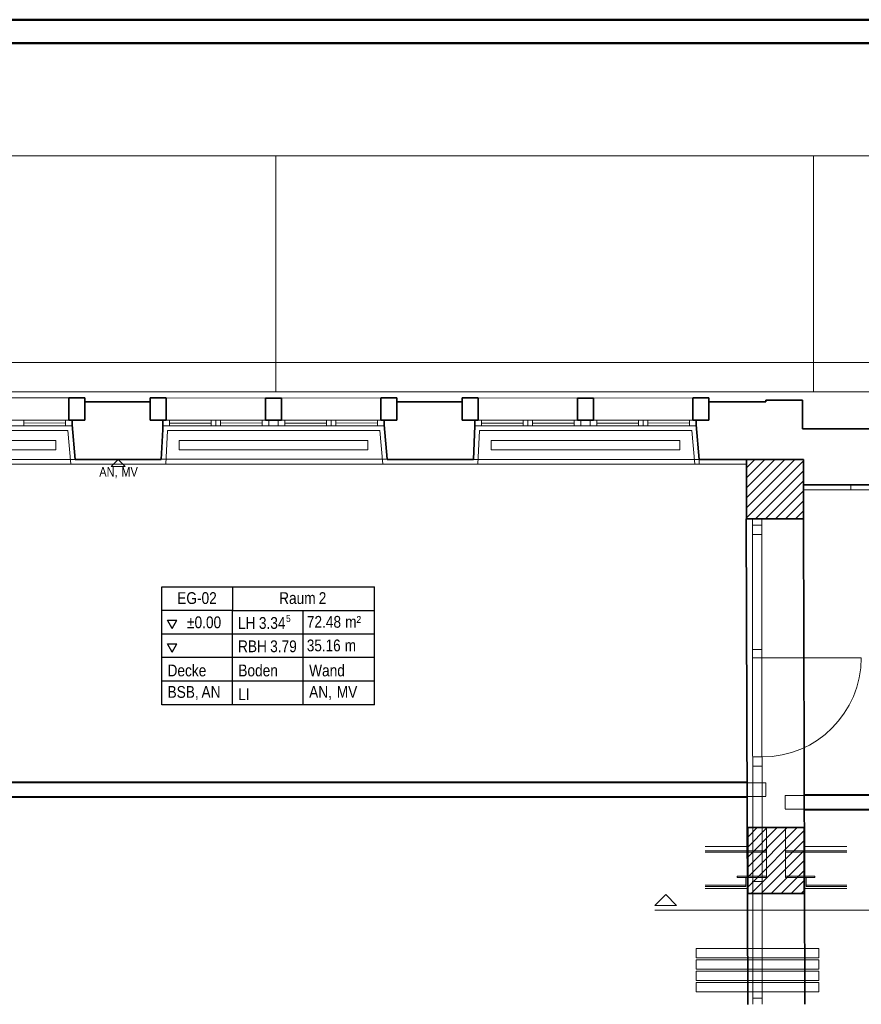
# Model space of a CAD drawing. Extents: x -357 to 533, y -64 to 530.
# Tile 119 of 135: x -156 to 22, y 322 to 530. Entities that reach past the tile are written whole.
import ezdxf
from ezdxf.lldxf.tags import DXFTag

# ---------------------------------------------------------------- set-up
doc = ezdxf.new("R2010")
doc.units = 0
doc.layers.get('0').update_dxf_attribs({"lineweight": 35})
for name, color, linetype, lineweight in [('5_EG-AUSBAU', 7, 'Continuous', 25), ('5_EG-BESTAND', 7, 'Continuous', 25), ('5_EG-DURCHBRÜCHE', 7, 'Continuous', 25), ('5_EG-HLSE', 7, 'Continuous', 25), ('5_EG-NEU', 7, 'Continuous', 25), ('5_EG-RAUM', 7, 'Continuous', 25), ('5_EG-SCHNITT BETONRAHMEN', 7, 'Continuous', 25), ('5_EG-SCHRAFF-FILL', 7, 'Continuous', 25), ('5_EG-STATIK', 7, 'Continuous', 25), ('5_EG-WANDFLÄCHENMATERIAL', 7, 'Continuous', 25)]:
    doc.layers.add(name, color=color, linetype=linetype, lineweight=lineweight)
doc.layers.add('Rahmen', color=7, linetype='Continuous', lineweight=35, true_color=0x009900)
doc.styles.get("Standard").update_dxf_attribs({"font": 'arial.ttf'})
tags = doc.linetypes.add('ALL_S14', pattern=[0.002, 0.001, -0.001]).pattern_tags.tags
tags[6:7] = [DXFTag(74, 4), DXFTag(75, 0), DXFTag(340, '0'), DXFTag(46, 1.0), DXFTag(50, 0.0), DXFTag(44, 0.0), DXFTag(45, 0.0)]
tags[4:5] = [DXFTag(74, 4), DXFTag(75, 0), DXFTag(340, '0'), DXFTag(46, 1.0), DXFTag(50, 0.0), DXFTag(44, 0.0), DXFTag(45, 0.0)]
tags = doc.linetypes.add('ALL_S16', pattern=[0.0005, 0, -0.0005]).pattern_tags.tags
tags[6:7] = [DXFTag(74, 4), DXFTag(75, 0), DXFTag(340, '0'), DXFTag(46, 1.0), DXFTag(50, 0.0), DXFTag(44, 0.0), DXFTag(45, 0.0)]
tags[4:5] = [DXFTag(74, 4), DXFTag(75, 0), DXFTag(340, '0'), DXFTag(46, 1.0), DXFTag(50, 0.0), DXFTag(44, 0.0), DXFTag(45, 0.0)]
tags = doc.linetypes.add('PUNKT2_S9', pattern=[0.0005, 0, -0.0005]).pattern_tags.tags
tags[6:7] = [DXFTag(74, 4), DXFTag(75, 0), DXFTag(340, '0'), DXFTag(46, 1.0), DXFTag(50, 0.0), DXFTag(44, 0.0), DXFTag(45, 0.0)]
tags[4:5] = [DXFTag(74, 4), DXFTag(75, 0), DXFTag(340, '0'), DXFTag(46, 1.0), DXFTag(50, 0.0), DXFTag(44, 0.0), DXFTag(45, 0.0)]
tags = doc.linetypes.add('STRICHPUNKT2_S5', pattern=[0.01, 0.008, -0.001, 0, -0.001]).pattern_tags.tags
tags[10:11] = [DXFTag(74, 4), DXFTag(75, 0), DXFTag(340, '0'), DXFTag(46, 1.0), DXFTag(50, 0.0), DXFTag(44, 0.0), DXFTag(45, 0.0)]
tags[8:9] = [DXFTag(74, 4), DXFTag(75, 0), DXFTag(340, '0'), DXFTag(46, 1.0), DXFTag(50, 0.0), DXFTag(44, 0.0), DXFTag(45, 0.0)]
tags[6:7] = [DXFTag(74, 4), DXFTag(75, 0), DXFTag(340, '0'), DXFTag(46, 1.0), DXFTag(50, 0.0), DXFTag(44, 0.0), DXFTag(45, 0.0)]
tags[4:5] = [DXFTag(74, 4), DXFTag(75, 0), DXFTag(340, '0'), DXFTag(46, 1.0), DXFTag(50, 0.0), DXFTag(44, 0.0), DXFTag(45, 0.0)]
tags = doc.linetypes.add('VERDECKT2_S2', pattern=[0.0027, 0.002, -0.0007]).pattern_tags.tags
tags[6:7] = [DXFTag(74, 4), DXFTag(75, 0), DXFTag(340, '0'), DXFTag(46, 1.0), DXFTag(50, 0.0), DXFTag(44, 0.0), DXFTag(45, 0.0)]
tags[4:5] = [DXFTag(74, 4), DXFTag(75, 0), DXFTag(340, '0'), DXFTag(46, 1.0), DXFTag(50, 0.0), DXFTag(44, 0.0), DXFTag(45, 0.0)]

# ---------------------------------------------------------------- blocks, each defined once
blk = doc.blocks.new('Referenz-A06HSW74NL', base_point=(-327.48, -41.15))
at = {"layer": '5_EG-AUSBAU', "color": 0, "lineweight": 13}
for p, q in [((-190.95, 443.07), (-145.95, 443.08)), ((-145.95, 443.08), (-145.31, 435.93)), ((-125.17, 435.93), (-124.84, 443.07)), ((-124.84, 443.07), (-79.84, 443.08)), ((-79.84, 443.08), (-79.2, 435.93)), ((-58.74, 443.07), (-59.06, 435.93)), ((-58.74, 443.07), (-13.73, 443.08)), ((-13.73, 443.08), (-13.09, 435.93)), ((-191.28, 435.93), (-145.31, 435.93)), ((-145.31, 435.93), (-124.3, 435.93)), ((-124.3, 435.93), (-79.2, 435.93)), ((-79.2, 435.93), (-59.06, 435.93)), ((-59.06, 435.93), (-12.17, 435.93)), ((19.94, 430.52), (42.84, 430.51))]:
    blk.add_line(p, q, dxfattribs=at)
at = {"layer": '5_EG-BESTAND', "color": 0, "linetype": 'PUNKT2_S9', "lineweight": 13, "ltscale": 0.13}
for p, q in [((-215.77, 501.3), (-101.85, 501.3)), ((-101.85, 501.3), (-101.85, 451.3)), ((-101.85, 501.3), (12.06, 501.3)), ((-101.85, 451.3), (-101.85, 501.3)), ((12.06, 501.3), (12.06, 451.3)), ((12.06, 501.3), (125.98, 501.3)), ((12.06, 451.3), (12.06, 501.3)), ((-221.52, 457.47), (175.09, 457.47)), ((-101.85, 451.3), (-215.77, 451.3)), ((12.06, 451.3), (-101.85, 451.3)), ((125.98, 451.3), (12.06, 451.3)), ((-192.23, 436.93), (-144.38, 436.93)), ((-126.14, 436.97), (-78.29, 436.97)), ((-60.02, 436.93), (-12.17, 436.93))]:
    blk.add_line(p, q, dxfattribs=at)
at = {"layer": '5_EG-BESTAND', "color": 0, "lineweight": 13}
for p, q in [((-190.86, 449.97), (-146.11, 449.97)), ((-146.11, 449.97), (-145.73, 449.97)), ((-125.11, 449.97), (-104.07, 449.96)), ((-100.67, 449.96), (-79.63, 449.97)), ((-59, 449.97), (-37.96, 449.96)), ((-34.56, 449.96), (-13.52, 449.97))]:
    blk.add_line(p, q, dxfattribs=at)
at = {"layer": '5_EG-BESTAND', "color": 0, "lineweight": 18}
for p, q in [((-145.73, 449.97), (-145.73, 445.24)), ((-145.73, 445.24), (-145.03, 445.24))]:
    blk.add_line(p, q, dxfattribs=at)
at = {"layer": '5_EG-BESTAND', "color": 0, "lineweight": 35}
for p, q in [((-145.73, 449.97), (-142.33, 449.97)), ((-145.73, 445.24), (-145.73, 449.97)), ((-142.33, 449.97), (-142.33, 445.24)), ((-128.51, 449.14), (-142.33, 449.14)), ((-142.33, 449.14), (-142.33, 445.24)), ((-128.51, 449.97), (-125.11, 449.97)), ((-128.51, 445.23), (-128.51, 449.97)), ((-128.51, 445.23), (-128.51, 449.14)), ((-125.11, 449.97), (-125.11, 445.23)), ((-104.07, 449.96), (-100.67, 449.96)), ((-104.07, 445.23), (-104.07, 449.96)), ((-100.67, 449.96), (-100.67, 445.23)), ((-79.63, 449.97), (-76.23, 449.97)), ((-79.63, 445.24), (-79.63, 449.97)), ((-76.23, 449.97), (-76.23, 445.24)), ((-62.4, 449.14), (-76.23, 449.14)), ((-76.23, 449.14), (-76.23, 445.24)), ((-62.4, 449.97), (-59, 449.97)), ((-62.4, 445.23), (-62.4, 449.97)), ((-62.4, 445.23), (-62.4, 449.14)), ((-59, 449.97), (-59, 445.23)), ((-37.96, 449.96), (-34.56, 449.96)), ((-37.96, 445.23), (-37.96, 449.96)), ((-34.56, 449.96), (-34.56, 445.23)), ((-13.52, 449.97), (-10.12, 449.97)), ((-13.52, 445.24), (-13.52, 449.97)), ((-10.12, 449.97), (-10.12, 445.24)), ((1.93, 449.13), (-10.12, 449.13)), ((-10.12, 449.13), (-10.12, 445.24)), ((2.34, 449.48), (1.93, 449.48)), ((1.93, 449.48), (1.93, 449.13)), ((9.73, 449.47), (2.34, 449.47)), ((9.73, 443.45), (9.73, 449.47)), ((-142.33, 445.24), (-145.73, 445.24)), ((-142.33, 445.24), (-145.03, 445.24)), ((-145.03, 445.24), (-145.03, 444.3)), ((-125.81, 445.23), (-128.51, 445.23)), ((-125.11, 445.23), (-128.51, 445.23)), ((-125.83, 443.26), (-125.81, 444.83)), ((-125.81, 444.83), (-125.81, 445.23)), ((-100.67, 445.23), (-104.07, 445.23)), ((-76.23, 445.24), (-79.63, 445.24)), ((-76.23, 445.24), (-78.93, 445.24)), ((-78.93, 445.24), (-78.93, 444.75)), ((-78.93, 444.75), (-78.93, 444.3)), ((-59.7, 445.23), (-62.4, 445.23)), ((-59, 445.23), (-62.4, 445.23)), ((-59.7, 444.07), (-59.7, 445.23)), ((-34.56, 445.23), (-37.96, 445.23)), ((-10.12, 445.24), (-13.52, 445.24)), ((-10.12, 445.24), (-12.82, 445.24)), ((-12.82, 445.24), (-12.82, 444.3)), ((-145.03, 444.3), (-144.39, 436.93)), ((-126.13, 436.93), (-125.83, 443.26)), ((-78.93, 444.3), (-78.29, 436.97)), ((-60.02, 436.93), (-59.69, 444.07)), ((-12.82, 444.3), (-12.18, 436.93)), ((39.87, 443.45), (9.73, 443.45)), ((-144.39, 436.93), (-126.13, 436.93)), ((-78.29, 436.97), (-78.29, 436.93)), ((-78.29, 436.93), (-60.02, 436.93)), ((-12.18, 436.93), (-2.2, 436.93)), ((9.94, 431.53), (41.32, 431.53))]:
    blk.add_line(p, q, dxfattribs=at)
at = {"layer": '5_EG-BESTAND', "color": 0, "linetype": 'ALL_S14', "lineweight": 13, "ltscale": 0.13}
for p, q in [((-201.68, 368.43), (1.95, 368.43)), ((-201.68, 365.53), (1.95, 365.53)), ((150.29, 365.75), (6.02, 365.75)), ((150.29, 362.85), (6.02, 362.85))]:
    blk.add_line(p, q, dxfattribs=at)
at = {"layer": '5_EG-DURCHBRÜCHE', "color": 0, "linetype": 'ALL_S14', "lineweight": 13, "ltscale": 0.13}
for p, q in [((1.95, 365.63), (1.95, 368.43)), ((6.02, 362.95), (6.02, 365.75))]:
    blk.add_line(p, q, dxfattribs=at)
at = {"layer": '5_EG-HLSE', "color": 0, "linetype": 'ALL_S14', "lineweight": 13, "ltscale": 0.13}
for p, q in [((-188.47, 440.96), (-148.47, 440.96)), ((-148.47, 440.96), (-148.47, 438.96)), ((-148.47, 440.96), (-148.47, 440.96)), ((-122.37, 438.96), (-122.37, 440.96)), ((-122.37, 440.96), (-82.37, 440.96)), ((-82.37, 440.96), (-82.37, 438.96)), ((-82.37, 440.96), (-82.37, 440.96)), ((-56.26, 438.96), (-56.26, 440.96)), ((-56.26, 440.96), (-16.26, 440.96)), ((-16.26, 440.96), (-16.26, 438.96)), ((-16.26, 440.96), (-16.26, 440.96)), ((-148.47, 438.96), (-188.47, 438.96)), ((-148.47, 438.96), (-148.47, 438.96)), ((-82.37, 438.96), (-122.37, 438.96)), ((-82.37, 438.96), (-82.37, 438.96)), ((-16.26, 438.96), (-56.26, 438.96)), ((-16.26, 438.96), (-16.26, 438.96))]:
    blk.add_line(p, q, dxfattribs=at)
at = {"layer": '5_EG-NEU', "color": 0, "lineweight": 13}
for p, q in [((-166.07, 445.24), (-146.43, 445.24)), ((-155.26, 445.25), (-155.25, 444.09)), ((-155.25, 444.67), (-146.43, 444.66)), ((-146.43, 445.24), (-146.43, 444.08)), ((-146.43, 445.24), (-145.03, 445.24)), ((-146.43, 444.08), (-146.43, 445.24)), ((-145.03, 445.24), (-145.03, 444.08)), ((-125.81, 444.07), (-125.81, 445.23)), ((-125.81, 445.23), (-124.41, 445.23)), ((-124.41, 444.07), (-124.41, 445.23)), ((-124.41, 445.23), (-104.77, 445.23)), ((-124.41, 445.23), (-124.41, 444.07)), ((-124.41, 444.65), (-115.59, 444.65)), ((-115.59, 445.22), (-115.58, 444.06)), ((-114.59, 445.23), (-114.58, 444.07)), ((-113.59, 445.24), (-113.58, 444.08)), ((-113.59, 444.66), (-104.77, 444.73)), ((-104.77, 445.23), (-104.77, 444.07)), ((-104.77, 445.23), (-103.37, 445.23)), ((-104.77, 444.07), (-104.77, 445.23)), ((-103.37, 445.23), (-103.37, 444.07)), ((-103.37, 445.23), (-101.37, 445.23)), ((-103.37, 444.07), (-103.37, 445.23)), ((-101.37, 444.07), (-101.37, 445.23)), ((-101.37, 445.23), (-99.97, 445.23)), ((-101.37, 445.23), (-101.37, 444.07)), ((-99.97, 444.08), (-99.97, 445.24)), ((-99.97, 445.24), (-80.33, 445.24)), ((-99.97, 445.23), (-99.97, 444.07)), ((-99.97, 444.66), (-91.15, 444.66)), ((-91.15, 445.24), (-91.14, 444.08)), ((-90.15, 445.24), (-90.14, 444.08)), ((-89.15, 445.25), (-89.14, 444.09)), ((-89.15, 444.67), (-80.33, 444.66)), ((-80.33, 445.24), (-80.33, 444.08)), ((-80.33, 445.24), (-78.93, 445.24)), ((-80.33, 444.08), (-80.33, 445.24)), ((-78.93, 445.24), (-78.93, 444.08)), ((-59.7, 444.07), (-59.7, 445.23)), ((-59.7, 445.23), (-58.3, 445.23)), ((-58.3, 444.07), (-58.3, 445.23)), ((-58.3, 445.23), (-38.66, 445.23)), ((-58.3, 445.23), (-58.3, 444.07)), ((-58.3, 444.65), (-49.48, 444.65)), ((-49.49, 445.22), (-49.48, 444.06)), ((-48.49, 445.23), (-48.48, 444.07)), ((-47.49, 445.24), (-47.48, 444.08)), ((-47.48, 444.66), (-38.66, 444.65)), ((-38.66, 445.23), (-38.66, 444.07)), ((-38.66, 445.23), (-37.26, 445.23)), ((-38.66, 444.07), (-38.66, 445.23)), ((-37.26, 445.23), (-37.26, 444.07)), ((-37.26, 445.23), (-35.26, 445.23)), ((-37.26, 444.07), (-37.26, 445.23)), ((-35.26, 444.07), (-35.26, 445.23)), ((-35.26, 445.23), (-33.86, 445.23)), ((-35.26, 445.23), (-35.26, 444.07)), ((-33.86, 444.08), (-33.86, 445.24)), ((-33.86, 445.24), (-14.22, 445.24)), ((-33.86, 445.23), (-33.86, 444.07)), ((-33.86, 444.65), (-25.04, 444.65)), ((-25.05, 445.24), (-25.04, 444.08)), ((-24.05, 445.24), (-24.04, 444.08)), ((-23.05, 445.25), (-23.04, 444.09)), ((-23.04, 444.67), (-14.22, 444.66)), ((-14.22, 445.24), (-14.22, 444.08)), ((-14.22, 445.24), (-12.82, 445.24)), ((-14.22, 444.08), (-14.22, 445.24)), ((-12.82, 445.24), (-12.82, 444.08)), ((-146.43, 444.08), (-166.07, 444.08)), ((-145.03, 444.08), (-146.43, 444.08)), ((-124.41, 444.07), (-125.81, 444.07)), ((-104.77, 444.07), (-124.41, 444.07)), ((-123.71, 444.07), (-105.47, 444.07)), ((-103.37, 444.07), (-104.77, 444.07)), ((-101.37, 444.07), (-103.37, 444.07)), ((-99.97, 444.07), (-101.37, 444.07)), ((-80.33, 444.08), (-99.97, 444.08)), ((-99.27, 444.08), (-81.03, 444.08)), ((-78.93, 444.08), (-80.33, 444.08)), ((-58.3, 444.07), (-59.7, 444.07)), ((-38.66, 444.07), (-58.3, 444.07)), ((-37.26, 444.07), (-38.66, 444.07)), ((-35.26, 444.07), (-37.26, 444.07)), ((-33.86, 444.07), (-35.26, 444.07)), ((-14.22, 444.08), (-33.86, 444.08)), ((-12.82, 444.08), (-14.22, 444.08)), ((-12.17, 435.93), (-12.17, 436.93)), ((-12.17, 435.93), (-2.2, 435.93)), ((9.94, 430.52), (19.94, 430.52)), ((19.94, 430.52), (19.94, 431.53)), ((-0.87, 424.33), (-0.87, 423.78)), ((1.13, 424.33), (1.13, 423.78)), ((-0.87, 423.02), (1.13, 423.02)), ((-0.87, 421.02), (1.13, 421.02)), ((-0.87, 396.65), (1.13, 396.65)), ((-0.87, 394.91), (1.13, 394.91)), ((-0.87, 373.91), (1.13, 373.91)), ((-0.87, 371.98), (1.13, 371.98)), ((-0.93, 347.5), (1.07, 347.5)), ((-12.84, 331.35), (-12.84, 333.35)), ((-12.84, 333.35), (13.16, 333.35)), ((13.16, 333.35), (13.16, 331.35)), ((13.16, 331.35), (-12.84, 331.35)), ((-12.84, 328.95), (-12.84, 330.95)), ((-12.84, 330.95), (13.16, 330.95)), ((13.16, 330.95), (13.16, 328.95)), ((13.16, 328.95), (-12.84, 328.95)), ((-12.84, 326.55), (-12.84, 328.55)), ((-12.84, 328.55), (13.16, 328.55)), ((13.16, 328.55), (13.16, 326.55)), ((13.16, 326.55), (-12.84, 326.55)), ((-12.84, 324.15), (-12.84, 326.15)), ((-12.84, 326.15), (13.16, 326.15)), ((13.16, 326.15), (13.16, 324.15)), ((13.16, 324.15), (-12.84, 324.15)), ((-0.84, 323.75), (-0.84, 321.51)), ((1.16, 323.75), (1.16, 321.51)), ((-0.84, 322.8), (1.16, 322.8))]:
    blk.add_line(p, q, dxfattribs=at)
at = {"layer": '5_EG-NEU', "color": 0, "linetype": 'VERDECKT2_S2', "lineweight": 13, "ltscale": 0.13}
for p, q in [((-0.84, 323.75), (-0.87, 424.33)), ((1.16, 323.75), (1.13, 424.33)), ((1.16, 394.91), (22.16, 394.91))]:
    blk.add_line(p, q, dxfattribs=at)
at = {"layer": '5_EG-NEU', "color": 0, "linetype": 'ALL_S14', "lineweight": 13, "ltscale": 0.13}
for p, q in [((-2.04, 368.63), (-201.68, 368.63)), ((-2.04, 365.33), (-201.68, 365.33)), ((150.29, 365.95), (10.02, 365.95)), ((150.29, 362.65), (10.02, 362.65))]:
    blk.add_line(p, q, dxfattribs=at)
at = {"layer": '5_EG-NEU', "color": 0, "linetype": 'VERDECKT2_S2', "lineweight": 13, "ltscale": 0.13}
blk.add_ellipse((1.16, 394.91), major_axis=(0, -21), ratio=1, start_param=0, end_param=1.570796, dxfattribs=at)
at = {"layer": '5_EG-RAUM', "color": 0, "lineweight": -2}
for p, q in [((-126.05, 404.95), (-126.05, 409.95)), ((-126.05, 409.95), (-111.05, 409.95)), ((-111.05, 409.95), (-111.05, 404.95)), ((-111.05, 409.95), (-80.94, 409.95)), ((-80.94, 384.95), (-80.94, 409.95)), ((-126.05, 384.95), (-126.05, 404.95)), ((-111.05, 404.95), (-126.05, 404.95)), ((-111.05, 384.95), (-111.05, 404.95)), ((-111.05, 404.95), (-80.94, 404.95)), ((-96.05, 384.95), (-96.05, 404.95)), ((-123.81, 401.13), (-124.81, 402.87)), ((-124.81, 402.87), (-122.81, 402.87)), ((-123.81, 401.13), (-122.81, 402.87)), ((-80.94, 399.95), (-126.05, 399.95)), ((-123.81, 396.13), (-124.81, 397.87)), ((-124.81, 397.87), (-122.81, 397.87)), ((-123.81, 396.13), (-122.81, 397.87)), ((-80.94, 394.95), (-126.05, 394.95)), ((-80.94, 389.95), (-126.05, 389.95)), ((-80.94, 384.95), (-126.05, 384.95))]:
    blk.add_line(p, q, dxfattribs=at)
at = {"layer": '5_EG-SCHNITT BETONRAHMEN', "color": 0, "lineweight": 35}
for p, q in [((-1.9, 358.96), (-1.9, 344.96)), ((10.1, 358.96), (-1.9, 358.96)), ((10.1, 344.96), (10.1, 358.96)), ((-1.9, 344.96), (10.1, 344.96))]:
    blk.add_line(p, q, dxfattribs=at)
at = {"layer": '5_EG-SCHNITT BETONRAHMEN', "color": 0, "lineweight": 13}
for p, q in [((-1.9, 348.46), (8.61, 358.96)), ((-1.9, 352.7), (4.37, 358.96)), ((-1.9, 356.94), (0.13, 358.96)), ((-10.9, 354.96), (-1.9, 354.96)), ((-1.15, 344.96), (10.1, 356.21)), ((10.1, 354.96), (19.1, 354.96)), ((-10.9, 354.06), (-1.9, 354.06)), ((-10.9, 353.76), (-1.9, 353.76)), ((19.1, 354.06), (10.1, 354.06)), ((19.1, 353.76), (10.1, 353.76)), ((3.1, 344.96), (10.1, 351.97)), ((-4.1, 348.36), (-4.1, 348.66)), ((-4.1, 348.66), (-4.1, 348.66)), ((-4.1, 348.66), (-1.9, 348.66)), ((-4.1, 348.36), (-4.1, 348.36)), ((-1.9, 348.36), (-4.1, 348.36)), ((-2.3, 348.36), (-2.3, 346.46)), ((12.3, 348.66), (10.1, 348.66)), ((10.1, 348.36), (12.3, 348.36)), ((10.5, 348.36), (10.5, 346.46)), ((12.3, 348.36), (12.3, 348.66)), ((12.3, 348.66), (12.3, 348.66)), ((12.3, 348.36), (12.3, 348.36)), ((-10.9, 346.76), (-2.3, 346.76)), ((-10.9, 346.46), (-2.3, 346.46)), ((7.34, 344.96), (10.1, 347.73)), ((19.1, 346.76), (10.5, 346.76)), ((19.1, 346.46), (10.5, 346.46)), ((-21.58, 342.47), (-19.27, 344.78)), ((-19.27, 344.78), (-16.97, 342.47)), ((-19.27, 344.78), (-19.27, 344.78)), ((-10.9, 346.06), (-1.9, 346.06)), ((19.1, 346.06), (10.09, 346.06)), ((-21.58, 342.47), (-16.97, 342.47))]:
    blk.add_line(p, q, dxfattribs=at)
at = {"layer": '5_EG-SCHNITT BETONRAHMEN', "color": 0, "linetype": 'VERDECKT2_S2', "lineweight": 13, "ltscale": 0.13}
for p, q in [((-1.9, 350.58), (6.49, 358.96)), ((-1.9, 354.82), (2.25, 358.96)), ((-1.9, 346.34), (10.1, 358.34)), ((0.98, 344.96), (10.1, 354.09)), ((-2.98, 348.66), (-2.98, 348.66)), ((5.22, 344.96), (10.1, 349.85)), ((11.19, 348.66), (11.19, 348.66)), ((9.46, 344.96), (10.1, 345.61))]:
    blk.add_line(p, q, dxfattribs=at)
at = {"layer": '5_EG-SCHNITT BETONRAHMEN', "color": 0, "linetype": 'ALL_S14', "lineweight": 13, "ltscale": 0.13}
for p, q in [((2.1, 348.36), (2.1, 358.96)), ((6.1, 348.36), (6.1, 358.96))]:
    blk.add_line(p, q, dxfattribs=at)
at = {"layer": '5_EG-SCHNITT BETONRAHMEN', "color": 0, "linetype": 'PUNKT2_S9', "lineweight": 13, "ltscale": 0.13}
for p, q in [((-1.9, 354.06), (2.1, 354.06)), ((-1.9, 353.76), (2.1, 353.76)), ((10.1, 354.06), (6.1, 354.06)), ((10.1, 353.76), (6.1, 353.76)), ((-4.1, 348.66), (2.1, 348.66)), ((-1.9, 348.36), (2.1, 348.36)), ((12.3, 348.66), (6.1, 348.66)), ((10.1, 348.36), (6.1, 348.36))]:
    blk.add_line(p, q, dxfattribs=at)
at = {"layer": '5_EG-SCHNITT BETONRAHMEN', "color": 0, "linetype": 'STRICHPUNKT2_S5', "lineweight": 13, "ltscale": 0.13}
blk.add_line((-21.58, 341.47), (30.02, 341.47), dxfattribs=at)
at = {"layer": '5_EG-SCHRAFF-FILL', "color": 0, "lineweight": 13}
for p, q in [((-2.16, 428.81), (5.96, 436.93)), ((-2.16, 433.05), (1.72, 436.93)), ((-2.16, 424.56), (9.94, 436.66)), ((1.85, 424.33), (9.94, 432.42)), ((6.09, 424.33), (9.94, 428.17))]:
    blk.add_line(p, q, dxfattribs=at)
at = {"layer": '5_EG-SCHRAFF-FILL', "color": 0, "linetype": 'VERDECKT2_S2', "lineweight": 13, "ltscale": 0.13}
for p, q in [((-2.16, 426.69), (8.09, 436.93)), ((-2.16, 430.93), (3.84, 436.93)), ((-2.16, 435.17), (-0.4, 436.93)), ((-0.27, 424.33), (9.94, 434.54)), ((3.97, 424.33), (9.94, 430.29)), ((8.21, 424.33), (9.94, 426.05))]:
    blk.add_line(p, q, dxfattribs=at)
at = {"layer": '5_EG-STATIK', "color": 0, "lineweight": 35}
for p, q in [((-2.18, 436.93), (-2.18, 424.33)), ((9.94, 436.93), (-2.18, 436.93)), ((9.94, 436.93), (9.94, 424.33)), ((9.94, 424.33), (-2.18, 424.33))]:
    blk.add_line(p, q, dxfattribs=at)
at = {"layer": '5_EG-STATIK', "color": 0, "linetype": 'ALL_S16', "lineweight": 35, "ltscale": 0.35}
for p, q in [((-2.2, 424.33), (-1.88, 321.46)), ((9.92, 424.33), (10.2, 321.51))]:
    blk.add_line(p, q, dxfattribs=at)
at = {"layer": '5_EG-WANDFLÄCHENMATERIAL', "color": 0, "lineweight": 18}
for p, q in [((-135.26, 436.93), (-136.73, 435.46)), ((-135.26, 436.93), (-133.79, 435.46)), ((-133.79, 435.46), (-136.73, 435.46))]:
    blk.add_line(p, q, dxfattribs=at)
at = {"layer": '5_EG-RAUM', "color": 0, "lineweight": -2, "attachment_point": 1}
for s, insert, char_height in [('{\\W0.83;\\fArial;EG-02}', (-122.76, 408.82), 2.5), ('{\\W0.83;\\fArial;2}', (-92.78, 408.82), 2.5), ('{\\W0.83;\\fArial;Raum}', (-101.17, 408.82), 2.5), ('{\\W0.83;\\fArial;±0.00}', (-120.68, 403.69), 2.5), ('{\\W0.83;\\fArial;LH}', (-109.88, 403.55), 2.5), ('{\\W0.83;\\fArial;3.34}', (-105.46, 403.55), 2.5), ('{\\W0.82;\\fArial;5}', (-99.69, 403.99), 1.5), ('{\\W0.83;\\fArial;72.48}', (-95.3, 403.79), 2.5), ('{\\W0.83;\\fArial;m²}', (-87.19, 403.79), 2.5), ('{\\W0.83;\\fArial;RBH}', (-109.88, 398.61), 2.5), ('{\\W0.83;\\fArial;3.79}', (-103.07, 398.61), 2.5), ('{\\W0.82;\\fArial;35.16}', (-95.3, 398.79), 2.5), ('{\\W0.82;\\fArial;m}', (-87.27, 398.79), 2.5), ('{\\W0.83;\\fArial;Decke}', (-124.81, 393.49), 2.5), ('{\\W0.83;\\fArial;Boden}', (-109.81, 393.49), 2.5), ('{\\W0.83;\\fArial;Wand}', (-94.81, 393.49), 2.5), ('{\\W0.83;\\fArial;BSB,}', (-124.81, 388.94), 2.5), ('{\\W0.83;\\fArial;AN}', (-117.62, 388.94), 2.5), ('{\\W0.82;\\fArial;LI}', (-109.81, 388.45), 2.5), ('{\\W0.83;\\fArial;AN,}', (-94.81, 388.94), 2.5), ('{\\W0.83;\\fArial;MV}', (-88.96, 388.94), 2.5)]:
    blk.add_mtext(s, dxfattribs=dict(at, insert=insert, char_height=char_height))
at = {"layer": '5_EG-WANDFLÄCHENMATERIAL', "color": 0, "lineweight": 18, "char_height": 2, "attachment_point": 1}
for s, insert in [('{\\W0.83;\\fArial;AN,}', (-139.27, 435.32)), ('{\\W0.83;\\fArial;MV}', (-134.59, 435.32))]:
    blk.add_mtext(s, dxfattribs=dict(at, insert=insert))

msp = doc.modelspace()

# ---------------------------------------------------------------- linework, layer by layer
at = {"layer": 'Rahmen', "lineweight": 50, "ltscale": 0.5}
for points in [[(532.77, -63.89), (532.77, 530.11), (-357.23, 530.11), (-357.23, -63.89), (182.77, -63.89), (432.77, -63.89), (532.77, -63.89)], [(527.77, -58.89), (527.77, 525.11), (-332.23, 525.11), (-332.23, -58.89), (177.77, -58.89), (427.77, -58.89), (527.77, -58.89)]]:
    msp.add_lwpolyline(points, close=True, dxfattribs=at)

# ---------------------------------------------------------------- block references
at = {"color": 251, "lineweight": 25, "ltscale": 0.25, "true_color": 0x585858}
msp.add_blockref('Referenz-A06HSW74NL', (-327.48, -41.15), dxfattribs=at)

doc.saveas('drawing.dxf')
